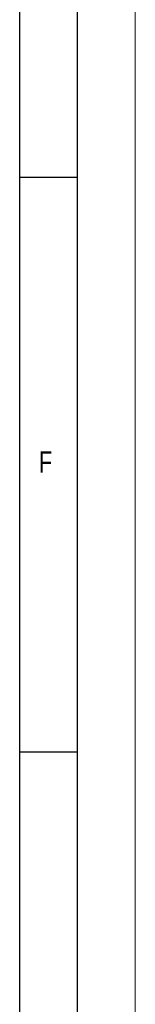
# Model space of a CAD drawing. Header units: millimetres. Extents: x 0 to 594, y 0 to 420.
# Tile 23 of 43: x 584 to 594, y 88 to 174. Entities that reach past the tile are written whole.
import ezdxf

# ---------------------------------------------------------------- set-up
doc = ezdxf.new("R2010")
doc.units = ezdxf.units.MM
doc.layers.add('FORMAT', color=7, linetype='Continuous')
doc.styles.add('SLDTEXTSTYLE0', font='TXT', dxfattribs={"width": 0.75})

msp = doc.modelspace()

# ---------------------------------------------------------------- linework, layer by layer
at = {"color": 7, "linetype": 'Continuous', "lineweight": 18}
msp.add_line((594, 0), (594, 420), dxfattribs=at)
at = {"layer": 'FORMAT'}
for p, q in [((589, 5), (589, 415)), ((584, 10), (584, 410)), ((584, 160), (589, 160)), ((589, 110), (584, 110))]:
    msp.add_line(p, q, dxfattribs=at)

# ---------------------------------------------------------------- texts
at = {"layer": 'FORMAT', "insert": (585.667, 136.168), "char_height": 1.852, "attachment_point": 1, "style": 'SLDTEXTSTYLE0'}
msp.add_mtext('F', dxfattribs=at)

doc.saveas('drawing.dxf')
